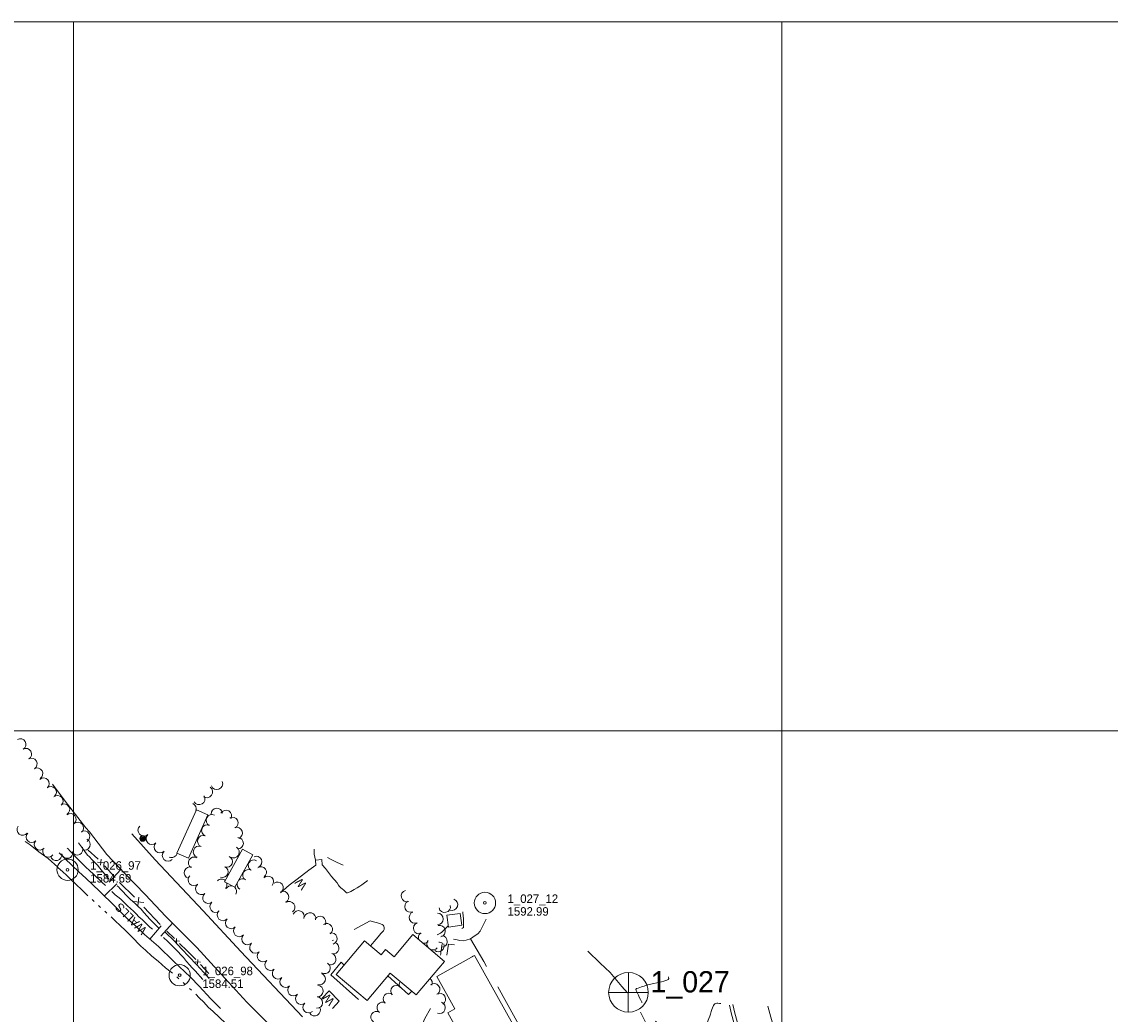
# Model space of a CAD drawing. Header units: feet. Extents: x 188135 to 190500, y 252500 to 254500.
# Tile 11 of 11: x 188963 to 189732, y 253800 to 254500. Entities that reach past the tile are written whole.
import ezdxf
from ezdxf.enums import TextEntityAlignment as Align

# ---------------------------------------------------------------- set-up
doc = ezdxf.new("R2010")
doc.units = ezdxf.units.FT
doc.header["$MEASUREMENT"] = 0
for name, pattern in [('DGN Style 3', [57.1728, 40.837714, -16.335086]), ('DGN Style 5', [28.5864, 12.251314, -16.335086]), ('DGN Style 6', [77.673332, 0.040838, -16.335086, 28.5864, -16.335086, 0.040838, -16.335086])]:
    doc.linetypes.add(name, pattern=pattern)
for name, color, linetype, lineweight in [('E_DWY', 73, 'DGN Style 3', 0), ('E_LAND_Vegetation', 21, 'Continuous', 0), ('E_MAP_GridLines', 251, 'Continuous', 0), ('E_MAP_Limits', 21, 'DGN Style 3', 0), ('E_MAP_PassPoints', 40, 'Continuous', 0), ('E_MISCPROP', 40, 'Continuous', 0), ('E_MISCPROP_HvyDash', 54, 'DGN Style 3', 13), ('E_MISCPROP_HvyLine', 54, 'Continuous', 13), ('E_MISCPROP_Railing', 40, 'Continuous', 0), ('E_PATH_Sidewalk', 73, 'DGN Style 5', 0), ('E_RDWY', 40, 'Continuous', 13), ('E_WTR', 251, 'DGN Style 6', 0)]:
    doc.layers.add(name, color=color, linetype=linetype, lineweight=lineweight)
doc.styles.add('Style-IGR_FONT_0', font='IGR_FONT_0.shx')

# ---------------------------------------------------------------- blocks, each defined once
blk = doc.blocks.new('PP')
at = {"layer": 'E_MAP_PassPoints', "color": 40, "linetype": 'Continuous', "lineweight": 0}
for radius in [7.5, 0.96]:
    blk.add_circle((0, 0), radius, dxfattribs=at)
blk = doc.blocks.new('PHOTOC')
at = {"layer": 'E_MAP_Limits', "color": 73, "linetype": 'Continuous', "lineweight": 0}
for p, q in [((0.12, 14.06), (0.06, -13.8)), ((-13.79, 0.03), (14.12, 0.01))]:
    blk.add_line(p, q, dxfattribs=at)
blk.add_circle((0.17, 0.03), 14, dxfattribs=at)
blk = doc.blocks.new('WALLS')
at = {"layer": 'E_MISCPROP_Railing', "color": 40, "linetype": 'Continuous', "lineweight": 0, "style": 'Style-IGR_FONT_0'}
blk.add_text('WALLS', height=6, rotation=0.00001, dxfattribs=at).set_placement((-14.26, -0.1), align=Align.MIDDLE_LEFT)
blk = doc.blocks.new('POLE')
at = {"layer": 'E_MISCPROP', "color": 20, "linetype": 'Continuous', "lineweight": 0}
for centre, radius in [((-0.01, 0.02), 2.02), ((-0.01, 0.03), 1.52), ((0, -0.01), 1.01), ((0, 0), 0.502)]:
    blk.add_circle(centre, radius, dxfattribs=at)
blk = doc.blocks.new('WAL_3')
at = {"layer": 'E_MISCPROP_Railing', "color": 40, "linetype": 'Continuous', "lineweight": 0, "style": 'Style-IGR_FONT_0'}
blk.add_text('W', height=6, rotation=0.0001, dxfattribs=at).set_placement((-2.27, -0.34), align=Align.MIDDLE_LEFT)
blk = doc.blocks.new('WAL_4')
at = {"layer": 'E_MISCPROP_Railing', "color": 40, "linetype": 'Continuous', "lineweight": 0, "style": 'Style-IGR_FONT_0'}
blk.add_text('W', height=6, rotation=359.99999, dxfattribs=at).set_placement((-2.27, -0.34), align=Align.MIDDLE_LEFT)

msp = doc.modelspace()

# ---------------------------------------------------------------- linework, layer by layer
at = {"layer": 'E_DWY', "color": 51, "linetype": 'DGN Style 3', "lineweight": 0, "flags": 128}
for points in [[(189186.06, 253892.78), (189186.99, 253890.95), (189187.62, 253890.29), (189188.48, 253889.5), (189189.91, 253888.31), (189190.66, 253887.65), (189191.82, 253886.58), (189192.7, 253885.72), (189193.39, 253885.55), (189194.2, 253885.97), (189195.8, 253886.67), (189198.08, 253887.95), (189200.13, 253889.23), (189202.15, 253890.37), (189203.51, 253891.39), (189205.47, 253892.79), (189207, 253893.88), (189207.6, 253894.38)], [(189209.72, 253848.21), (189213.58, 253852.88), (189214.96, 253854.66), (189215.95, 253855.79), (189216.91, 253856.87), (189217.61, 253857.66), (189218.24, 253858.29), (189218.78, 253858.9), (189219.22, 253859.72), (189219.36, 253860.36), (189219.32, 253861.2), (189218.99, 253862.13), (189218.64, 253862.8), (189217.88, 253863.29), (189216.7, 253863.8), (189215.23, 253864.25), (189213.98, 253864.63), (189212.7, 253865), (189211.73, 253865.25), (189210.94, 253865.47), (189210.12, 253865.69), (189209.45, 253865.82), (189196.54, 253858.85), (189185.79, 253853.54), (189182.56, 253851.92)], [(189291.22, 253867.01), (189289.25, 253862.73), (189286.99, 253858.57), (189285.33, 253856.76), (189283.52, 253855.51), (189280.17, 253853.26), (189289.54, 253837.17), (189317.76, 253786.25), (189323.49, 253776.02), (189318.35, 253773.63)], [(189363.03, 253844.61), (189371.79, 253836.11), (189378.74, 253829.54), (189387.1, 253819.67), (189391.75, 253814.35), (189399.79, 253802.41), (189407.64, 253786.38), (189408.52, 253784.89), (189409.05, 253784.11), (189409.47, 253783.6), (189410.11, 253782.96), (189410.88, 253782.56), (189411.61, 253782.47), (189412.47, 253782.55), (189413.46, 253782.87), (189414.62, 253783.43), (189415.45, 253783.95), (189416.14, 253784.55), (189416.8, 253785.31), (189417.23, 253786.23), (189415.1, 253790.63), (189412.95, 253792.88), (189411.08, 253794.8), (189409.88, 253796.08), (189408.45, 253797.66), (189406.87, 253799.32), (189405.6, 253800.82), (189404.24, 253802.56), (189403.02, 253804.63), (189402.39, 253806.09), (189401.15, 253808.56), (189400.26, 253810.4), (189399.34, 253812.17), (189398.72, 253813.42), (189398.27, 253814.35), (189397.53, 253815.78), (189397.05, 253816.75), (189397.02, 253817.49), (189397.49, 253818.08), (189398.46, 253818.45), (189399.66, 253818.96), (189400.91, 253819.44), (189402.68, 253819.88), (189404.5, 253820.48), (189406.39, 253820.95), (189414.95, 253822.91), (189416.62, 253823.33), (189417.47, 253823.54), (189418.78, 253824.03), (189419.62, 253824.42), (189420.17, 253825.34), (189420.04, 253826.23), (189419.97, 253826.44)], [(189476.73, 253753.51), (189474.89, 253749.92), (189473.75, 253749.04), (189472.23, 253748.22), (189471.31, 253747.95), (189470.05, 253747.88), (189467.99, 253748.28), (189460.6, 253750.04), (189455, 253751.42), (189454.24, 253751.62), (189452.88, 253752.02), (189451.55, 253752.57), (189450.51, 253753.22), (189449.38, 253753.92), (189448.54, 253754.58), (189447.25, 253755.64), (189439.33, 253762.71), (189438.2, 253763.82), (189437.46, 253764.97), (189436.56, 253766.82), (189436.34, 253767.75), (189436.48, 253769.68), (189436.76, 253771.16), (189437.14, 253772.89), (189437.38, 253773.86), (189437.7, 253774.86), (189438.56, 253776.9), (189439.47, 253778.74), (189440.17, 253779.99), (189441.08, 253781.59), (189441.88, 253783.06), (189442.78, 253784.64), (189443.5, 253786.04), (189444.01, 253786.98), (189444.72, 253788.18), (189445.11, 253789.11), (189445.77, 253790.65), (189446.67, 253792.7), (189447.39, 253794.38), (189448.05, 253795.86), (189448.5, 253796.96), (189449.06, 253798.67), (189449.51, 253800.08), (189450.03, 253801.91), (189450.54, 253803.48), (189451.04, 253804.64), (189451.77, 253806.22), (189452.14, 253806.87), (189452.6, 253807.41), (189453.25, 253807.68), (189454.08, 253807.81), (189454.85, 253807.84), (189456.08, 253807.66), (189456.85, 253807.54), (189457.58, 253807.42), (189462.97, 253806.32)]]:
    msp.add_lwpolyline(points, dxfattribs=at)
at = {"layer": 'E_LAND_Vegetation', "color": 93, "linetype": 'Continuous', "lineweight": 0}
for centre, radius, start, end in [((188962.46, 253990.4), 3.97, 300.0331, 120.01778), ((188966.43, 253983.52), 3.97, 300.0331, 120.01778), ((188970.4, 253976.64), 3.97, 300.0331, 120.01778), ((188974.38, 253969.77), 3.97, 300.0331, 120.01778), ((188978.96, 253962.77), 3.97, 312.71845, 132.70312), ((189101.18, 253962.61), 4.12, 201.12922, 21.1139), ((188984.01, 253956.73), 3.97, 310.79262, 130.77729), ((188988.77, 253950.38), 3.97, 310.99044, 130.97512), ((189088.7, 253951.95), 4.12, 209.97302, 29.95769), ((189094.05, 253956.83), 4.12, 234.76044, 54.74512), ((188993.38, 253944.4), 3.97, 300.57615, 120.56083), ((189082.49, 253944.84), 4.12, 342.53494, 66.1847), ((188997.89, 253937.56), 3.97, 307.75768, 127.74235), ((189097.64, 253936.76), 4.04, 62.90897, 242.89365), ((189101.13, 253941.41), 4.04, 4.61126, 184.59593), ((189107.52, 253939.88), 4.04, 329.97744, 149.96212), ((189112.19, 253934.97), 4.04, 297.95749, 117.94217), ((188964.1, 253930.2), 3.97, 142.32803, 322.31271), ((189003.15, 253931.46), 3.97, 311.17198, 131.15666), ((189049.62, 253929.81), 4.12, 134.00166, 313.98634), ((189094.49, 253929.56), 4.04, 68.59083, 248.57551), ((189115.24, 253927.82), 4.04, 289.93769, 109.92237), ((188970.47, 253925.03), 3.97, 135.07793, 315.06261), ((189007.58, 253925.4), 3.97, 299.86639, 119.85107), ((189007.91, 253919.73), 3.97, 247.57891, 67.56359), ((189055.35, 253923.88), 4.12, 134.00166, 313.98634), ((189091.58, 253922.06), 4.04, 69.26098, 249.24566), ((189115.87, 253920.63), 4.04, 268.2365, 88.22118), ((188976.26, 253919.75), 3.97, 137.68551, 317.67018), ((188982.21, 253914.79), 3.97, 142.82712, 322.8118), ((189002.66, 253916.26), 3.97, 205.44501, 25.42969), ((189061.08, 253917.95), 4.12, 134.00166, 313.98634), ((189088.62, 253914.57), 4.04, 69.97157, 249.95624), ((189112.92, 253914.34), 4.04, 238.97812, 58.9628), ((188987.76, 253912.37), 3.97, 192.96497, 12.94965), ((188995.62, 253913.96), 3.97, 190.84258, 10.82726), ((189066.8, 253912.01), 4.12, 134.00166, 313.98634), ((189069.17, 253914.66), 4.12, 246.20002, 346.13184), ((189085.16, 253906.91), 4.04, 60.16051, 240.14519), ((189108.29, 253907.66), 3.91, 247.76408, 67.74876), ((189127.22, 253904.98), 3.91, 58.26108, 238.24575), ((189129.08, 253907.54), 3.91, 295.13019, 115.11487), ((189082.25, 253899.86), 4.04, 72.11274, 252.09742), ((189105.34, 253900.43), 3.91, 247.76408, 67.74876), ((189123.43, 253898.19), 3.91, 59.23751, 239.22219), ((189132.34, 253900.11), 3.91, 304.58929, 124.57396), ((189084.94, 253894.76), 4.04, 132.26293, 312.24761), ((189104.39, 253891.41), 3.91, 46.17466, 136.46727), ((189104.39, 253891.41), 3.91, 316.48259, 20.13654), ((189119.29, 253891.7), 3.91, 169.08249, 242.23822), ((189119.29, 253891.7), 3.91, 62.25354, 132.97341), ((189137.33, 253893.56), 3.91, 317.56118, 137.54586), ((189144.03, 253889.22), 4.04, 307.26176, 127.24643), ((189090.14, 253888.42), 4.04, 128.92251, 308.90718), ((189095.21, 253882.14), 4.04, 128.92251, 308.90718), ((189111.23, 253886.72), 3.91, 77.93117, 150.67846), ((189111.23, 253886.72), 3.91, 330.69378, 47.44219), ((189148.02, 253882.68), 4.04, 296.55063, 116.53531), ((189235.39, 253883.4), 4.08, 105.74848, 285.73316), ((189100.28, 253875.86), 4.04, 128.92251, 308.90718), ((189152.34, 253875.49), 4.04, 305.68379, 125.66847), ((189237.9, 253875.99), 4.08, 114.54472, 294.52939), ((189267.15, 253877.31), 4.08, 250.48955, 70.47423), ((189105.51, 253870.05), 4.04, 135.53727, 315.52195), ((189158.8, 253869.04), 4.04, 338.40076, 158.38544), ((189166.96, 253867.61), 4.04, 345.419, 165.40368), ((189174.02, 253865.09), 4.04, 331.31445, 151.29913), ((189241.04, 253868.32), 4.08, 111.11311, 291.09779), ((189256.94, 253867.22), 4.08, 269.41481, 89.39948), ((189262, 253875.88), 4.08, 192.67173, 12.6564), ((189111.27, 253864.4), 4.04, 135.53727, 315.52195), ((189117.03, 253858.74), 4.04, 135.53727, 315.52195), ((189178.78, 253859.96), 4.04, 304.33044, 124.31511), ((189243.96, 253860.7), 4.08, 110.98761, 290.97229), ((189258.4, 253858.66), 4.08, 284.07353, 104.05821), ((189122.79, 253853.08), 4.04, 135.53727, 315.52195), ((189182.08, 253853.33), 4.04, 287.95681, 107.94149), ((189247.54, 253854.19), 4.08, 128.91426, 203.87866), ((189259.77, 253851.33), 4.08, 266.48452, 86.4692), ((189128.4, 253847.07), 4.04, 131.34007, 311.32475), ((189183.31, 253846.65), 4.04, 254.9696, 74.95428), ((189247.54, 253854.19), 4.08, 255.70511, 308.89894), ((189253.58, 253849.46), 4.08, 141.83003, 215.74103), ((189253.58, 253849.46), 4.08, 243.84274, 321.81471), ((189257.46, 253848.2), 4.08, 234.49158, 19.54968), ((189133.73, 253841.01), 4.04, 131.34007, 311.32475), ((189181.22, 253838.86), 4.04, 254.9696, 74.95428), ((189257.8, 253845.88), 4.08, 209.565, 215.09219), ((189139.07, 253834.95), 4.04, 131.34007, 311.32475), ((189144.4, 253828.89), 4.04, 131.34007, 311.32475), ((189177.22, 253832.67), 4.04, 237.34324, 57.32792), ((189149.78, 253822.94), 4.04, 132.55567, 312.54035), ((189173.82, 253824.84), 4.04, 250.19176, 70.17643), ((189233.83, 253820.82), 3.95, 144.20459, 211.77502), ((189249.09, 253821.97), 4.14, 338.73162, 51.60452), ((189155.24, 253816.99), 4.04, 132.55567, 312.54035), ((189172.2, 253816.34), 4.04, 267.35566, 87.34034), ((189227.85, 253816.41), 3.95, 44.01155, 223.99623), ((189254.49, 253817.54), 4.14, 308.35833, 128.34301), ((189160.77, 253810.94), 4.04, 129.2531, 309.23778), ((189165.96, 253804.94), 4.04, 133.06637, 313.05104), ((189171.83, 253808.29), 4.04, 267.00662, 86.9913), ((189218.12, 253804.67), 3.95, 56.93066, 236.91534), ((189222.53, 253810.86), 3.95, 49.39945, 229.38413), ((189258.57, 253810.69), 4.14, 300.40639, 120.39107), ((189258.27, 253804.61), 4.14, 249.54845, 69.53313), ((189170.24, 253802.84), 4.04, 210.65983, 30.64451), ((189213.81, 253798.06), 3.95, 56.93066, 236.91534)]:
    msp.add_arc(centre, radius, start, end, dxfattribs=at)
at = {"layer": 'E_MAP_GridLines', "color": 161, "linetype": 'Continuous', "lineweight": 0}
for p, q in [((188500, 254500), (190500, 254500)), ((189000, 252500), (189000, 254500)), ((189500, 252500), (189500, 254500)), ((188500, 254000), (190500, 254000))]:
    msp.add_line(p, q, dxfattribs=at)
at = {"layer": 'E_MISCPROP_HvyDash', "color": 241, "linetype": 'DGN Style 3', "lineweight": 13, "flags": 128}
for points in [[(189191.01, 253834.7), (189188.93, 253836.72), (189188.93, 253836.72), (189181.53, 253827.8), (189203.93, 253807.92), (189206.27, 253810.58)], [(189221.91, 253827.01), (189236.44, 253814.02), (189238.7, 253816.31)]]:
    msp.add_lwpolyline(points, dxfattribs=at)
at = {"layer": 'E_MISCPROP_HvyLine', "color": 241, "linetype": 'Continuous', "lineweight": 13, "flags": 128}
for points in [[(189081.16, 253910.08), (189094.87, 253940.62), (189086.72, 253944.27), (189073.02, 253913.74)], [(189126.49, 253912.37), (189113.85, 253889.55), (189106.7, 253893.51), (189119.33, 253916.33)], [(189264.59, 253861.5), (189274.09, 253862.74), (189272.99, 253871.18), (189263.48, 253869.93)], [(189223.63, 253829.04), (189207.29, 253809.72), (189185.48, 253828.15), (189205.47, 253851.8), (189217.06, 253842), (189220.18, 253845.69), (189226.26, 253840.55), (189239.48, 253856.19), (189261.86, 253837.27), (189241.87, 253813.62)], [(189256.42, 253826.65), (189283.12, 253841.52), (189315.83, 253782.81), (189313.85, 253781.71), (189318.78, 253772.85), (189284.56, 253753.78), (189278.44, 253764.75), (189279.67, 253765.44), (189266.55, 253788.98), (189269.91, 253790.85), (189264.21, 253801.09), (189269.14, 253803.83)]]:
    msp.add_lwpolyline(points, close=True, dxfattribs=at)
at = {"layer": 'E_MISCPROP_Railing', "color": 40, "linetype": 'Continuous', "lineweight": 0}
for p, q in [((189019.46, 253909.33), (189019.06, 253905.24)), ((189017.04, 253907.3), (189021.81, 253906.81)), ((189042.38, 253879.54), (189049.64, 253878.83)), ((189046.04, 253882.65), (189045.47, 253876.42)), ((189071.02, 253851.84), (189074.74, 253851.65)), ((189072.81, 253853.51), (189072.67, 253850.32)), ((189087.75, 253838.63), (189087.5, 253835.44)), ((189085.91, 253837.02), (189089.62, 253836.7))]:
    msp.add_line(p, q, dxfattribs=at)
at = {"layer": 'E_MISCPROP_Railing', "color": 40, "linetype": 'Continuous', "lineweight": 13, "flags": 128}
for points in [[(189022.64, 253890.85), (189020.26, 253893.04), (189018.13, 253894.94), (189016.45, 253896.58), (189014.06, 253898.78), (189011.29, 253901.36), (189008.73, 253903.84), (189006.6, 253905.86), (189004.43, 253907.91), (189002.67, 253909.77), (189000.56, 253911.97), (188998.85, 253913.92), (188997.33, 253915.38), (188996.14, 253916.61), (188995.58, 253917.25)], [(189025.03, 253895.46), (189022.45, 253898.55), (189020.59, 253900.66), (189018.66, 253902.93), (189016.88, 253905.07), (189014.94, 253907.21), (189013.2, 253908.97), (189011.15, 253911.29), (189010, 253912.14), (189008.04, 253914.77), (189005.58, 253918.02), (189004.31, 253919.86), (189003.59, 253920.83)], [(189103.73, 253804.14), (189096.88, 253811), (189088.64, 253819.79), (189082.67, 253826.25), (189070.7, 253837.5), (189059.92, 253847.87), (189050.16, 253856.26), (189043.44, 253862.57), (189037.98, 253867.5), (189029.14, 253876.29), (189018.28, 253886.92), (189008.68, 253895.92), (189003.72, 253900.48), (188994.14, 253909.62), (188990.48, 253913.26), (188989.97, 253913.76)], [(189186.06, 253892.78), (189182.18, 253897.13), (189177.76, 253902.71), (189175.52, 253905.31), (189175.34, 253909.06), (189170.79, 253908.74), (189171.04, 253905.18), (189166.05, 253901.73), (189157.99, 253895.27), (189152.24, 253890.96), (189146.15, 253885.68)], [(189055.81, 253860), (189053.99, 253861.45), (189052.18, 253863.04), (189050.58, 253864.64), (189048.63, 253866.56), (189046.23, 253868.77), (189044.25, 253870.81), (189042.32, 253872.71), (189040.27, 253874.59), (189038.2, 253876.44), (189035.45, 253879.04), (189033.33, 253881.07), (189031.26, 253882.86), (189029.44, 253884.32), (189028.17, 253885.49), (189027.07, 253886.54)], [(189059.91, 253861.01), (189054.13, 253866.77), (189049.7, 253871.86), (189047.65, 253874.2), (189045.9, 253875.77), (189044.5, 253877.26), (189043.1, 253878.49), (189042.29, 253879.08), (189039.59, 253881.58), (189037.18, 253884.09), (189034.86, 253886.64), (189033, 253888.51), (189031.86, 253889.78), (189031.06, 253890.44), (189030.91, 253890.55)], [(189091.25, 253824.57), (189089.46, 253826.59), (189087.7, 253828.5), (189085.86, 253830.57), (189083.73, 253832.83), (189081.82, 253834.77), (189079.82, 253837.31), (189077.6, 253839.94), (189075.63, 253842.25), (189074.09, 253843.72), (189073.33, 253844.45), (189071.45, 253846.32), (189069.69, 253848.16), (189067.67, 253850.23), (189066.05, 253851.77), (189064.08, 253853.6), (189063.59, 253854.08)], [(189095.7, 253825.21), (189091.99, 253829.38), (189086.86, 253835), (189081.49, 253840.64), (189076.52, 253845.91), (189071.12, 253851.73), (189064.76, 253857.86)], [(189175.51, 253811.43), (189180.49, 253816.61), (189187.52, 253809.23), (189182.93, 253804.18)], [(189280.39, 253761.25), (189270.98, 253756.19), (189264.21, 253757.38), (189256.82, 253762.9), (189252.3, 253768.58), (189246.71, 253775.61), (189244.76, 253783.49), (189245.6, 253791.57), (189247.94, 253797.05), (189251.89, 253804.12)]]:
    msp.add_lwpolyline(points, dxfattribs=at)
at = {"layer": 'E_MISCPROP_Railing', "color": 40, "linetype": 'Continuous', "lineweight": 0, "flags": 128}
for points in [[(189010.38, 253915.81), (189017.09, 253909.73), (189017.51, 253909.28)], [(189021.87, 253904.6), (189029.38, 253896.56)], [(189032.58, 253892.88), (189043.02, 253882.5)], [(189049.76, 253875.48), (189061.26, 253863.31)], [(189065.89, 253858.62), (189071.3, 253853.39)], [(189074.88, 253849.94), (189080.26, 253844.76), (189081.01, 253843.97)], [(189081.01, 253843.97), (189086.24, 253838.56)], [(189089.7, 253834.99), (189095.64, 253828.83)]]:
    msp.add_lwpolyline(points, dxfattribs=at)
at = {"layer": 'E_PATH_Sidewalk', "color": 51, "linetype": 'DGN Style 5', "lineweight": 0, "flags": 128}
for points in [[(189170.79, 253908.74), (189169.89, 253912.87), (189169.81, 253916.36)], [(189190.28, 253905.16), (189185.74, 253907.26), (189182.27, 253908.87), (189178.65, 253910.88), (189175.13, 253913.45), (189175.34, 253909.06)], [(189033.47, 253902.08), (189018.9, 253886.31)], [(189021.83, 253883.44), (189036.88, 253898.44)], [(189280.17, 253853.26), (189277.15, 253852.32), (189274.95, 253851.85), (189272.76, 253852.1), (189269.88, 253852.67), (189267.31, 253853.19), (189265.63, 253854.11), (189264.98, 253854.87), (189264.78, 253855.37), (189264.61, 253856.02), (189264.65, 253856.4), (189265.06, 253857.18), (189265.67, 253858), (189266.36, 253858.63), (189267.3, 253859), (189268.32, 253859.4), (189269.01, 253859.61), (189269.69, 253859.8), (189270.32, 253859.92), (189270.95, 253860), (189271.49, 253860.08), (189272.77, 253860.27), (189273.81, 253860.44), (189274.5, 253860.64), (189275.16, 253861.13), (189275.36, 253861.86), (189275.39, 253862.83), (189275.33, 253863.91), (189275.27, 253865.27), (189275.24, 253866.33), (189275.18, 253867.66), (189275.06, 253869.14), (189274.98, 253869.94), (189274.92, 253871.11), (189274.86, 253871.67), (189274.8, 253872.38), (189274.69, 253873.08), (189274.61, 253873.89), (189274.54, 253874.85), (189274.5, 253875.36), (189274.45, 253875.83), (189274.11, 253876.51), (189273.8, 253876.8), (189273.28, 253876.95), (189272.69, 253876.97), (189272.27, 253876.98), (189271.43, 253876.97), (189271.24, 253876.69), (189271.14, 253876.34), (189271.08, 253875.86), (189271.39, 253870.97)], [(189053.9, 253853.05), (189066.38, 253867.72)], [(189069.86, 253864.23), (189057.2, 253850.21)], [(189264.47, 253862.36), (189263.38, 253861.23), (189262.56, 253860.41), (189261.41, 253859.3), (189260.5, 253858.48), (189259.87, 253857.93), (189258.94, 253857.25), (189258.05, 253856.68), (189257.17, 253856.24), (189256.85, 253856.07)], [(189257.79, 253850.9), (189258.44, 253850.78), (189259.12, 253850.57), (189260, 253850.29), (189260.36, 253850.2), (189260.27, 253849.77), (189259.98, 253848.3), (189259.73, 253846.16), (189259.39, 253843.85), (189259.25, 253842.62), (189259.09, 253841.58)], [(189263.5, 253841.59), (189264.78, 253849.52), (189269.03, 253848.9), (189273.01, 253848.23), (189277.4, 253847.54), (189281.57, 253840.66)]]:
    msp.add_lwpolyline(points, dxfattribs=at)
at = {"layer": 'E_RDWY', "color": 21, "linetype": 'Continuous', "lineweight": 13, "flags": 128}
for points in [[(189008.79, 253931.56), (188995.8, 253948.26), (188989.88, 253955.91), (188985.08, 253962.39)], [(189145.68, 253785.27), (189122.39, 253808.61), (189106.88, 253825.39), (189087.09, 253847.01), (189065.21, 253868.89), (189050.53, 253884.51), (189036.16, 253899.18), (189023.55, 253912.72), (189011.22, 253928.62), (189008.79, 253931.56)], [(189161.57, 253798.2), (189118.06, 253844.36), (189091.61, 253873.02), (189057.67, 253908.81), (189041.26, 253927.19)], [(189476.73, 253753.51), (189473.95, 253764.53), (189470.25, 253778.52), (189467.28, 253789.97), (189464.46, 253800.15), (189462.97, 253806.32)], [(189490.64, 253710.57), (189479.16, 253754.12), (189476.38, 253765.15), (189472.67, 253779.15), (189469.69, 253790.61), (189466.88, 253800.78), (189465.4, 253806.91)], [(189494.71, 253788.45), (189490.15, 253805.63)]]:
    msp.add_lwpolyline(points, dxfattribs=at)
at = {"layer": 'E_WTR', "color": 161, "linetype": 'Continuous', "lineweight": 0, "flags": 128}
for points in [[(188988.86, 253903.73), (188982.1, 253909.79), (188975.5, 253914.67), (188969.32, 253919.45), (188965.85, 253921.87)], [(189010.23, 253883.65), (189006.37, 253887.27), (189001.46, 253892.08), (188998.65, 253894.65), (188995.25, 253897.83), (188992.3, 253900.69), (188989.29, 253903.33), (188988.86, 253903.73)], [(189014.6, 253879.44), (189013.14, 253880.85)], [(189019.1, 253875.38), (189017.6, 253876.72)], [(189023.65, 253871.35), (189022.13, 253872.69)], [(189047.61, 253848.13), (189046.15, 253849.5), (189042.37, 253853.43), (189040.53, 253855.36), (189036.92, 253858.78), (189032.6, 253862.95), (189029.59, 253865.76), (189026.62, 253868.61)], [(189069.78, 253828.96), (189068.9, 253829.64), (189064.9, 253832.8), (189059.81, 253837.37), (189055.3, 253841.09), (189050.84, 253845.11), (189047.61, 253848.13)], [(189074.41, 253825.05), (189072.95, 253826.45)], [(189078.9, 253820.97), (189077.37, 253822.29)], [(189083.4, 253816.9), (189081.91, 253818.28)], [(189107.4, 253793.73), (189098.69, 253801.93), (189095.17, 253805.11), (189091.97, 253808.51), (189088.79, 253811.6), (189086.31, 253814.09)]]:
    msp.add_lwpolyline(points, dxfattribs=at)

# ---------------------------------------------------------------- block references
at = {"layer": 'E_MAP_Limits', "color": 73, "linetype": 'Continuous', "lineweight": 0}
msp.add_blockref('PHOTOC', (189391.54, 253815.44), dxfattribs=at)
at = {"layer": 'E_MAP_PassPoints', "color": 40, "linetype": 'Continuous', "lineweight": 0}
for p in [(188995.82, 253901.93), (189290.4, 253878.53), (189074.93, 253827.55)]:
    msp.add_blockref('PP', p, dxfattribs=at)
at = {"layer": 'E_MISCPROP', "color": 20, "linetype": 'Continuous', "lineweight": 0, "xscale": 0.9999995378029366, "yscale": 0.9999995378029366, "zscale": 0.9999995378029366, "rotation": 70.28115309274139}
msp.add_blockref('POLE', (189048.92, 253924), dxfattribs=at)
at = {"layer": 'E_MISCPROP_Railing', "color": 40, "linetype": 'Continuous', "lineweight": 0}
for name, p, xscale, yscale, zscale, rotation in [('WAL_3', (189161.38, 253890.54), 1.000000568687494, 1.000000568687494, 1.000000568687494, 132.6950934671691), ('WALLS', (189040.03, 253867.74), 0.9999984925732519, 0.9999984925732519, 0.9999984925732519, 134.7881346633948), ('WAL_4', (189180.84, 253808.95), 1.000000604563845, 1.000000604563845, 1.000000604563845, 133.2189579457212)]:
    msp.add_blockref(name, p, dxfattribs=dict(at, xscale=xscale, yscale=yscale, zscale=zscale, rotation=rotation))

# ---------------------------------------------------------------- texts
at = {"layer": 'E_MAP_Limits', "color": 73, "linetype": 'Continuous', "lineweight": 0, "style": 'Style-IGR_FONT_0'}
msp.add_text('1_027', height=15, dxfattribs=at).set_placement((189407.37, 253815.41))
at = {"layer": 'E_MAP_PassPoints', "color": 40, "linetype": 'Continuous', "lineweight": 0, "style": 'Style-IGR_FONT_0'}
for s, p in [('1_026_97', (189011.82, 253901.93)), ('1584.69', (189011.82, 253892.93)), ('1_027_12', (189306.4, 253878.53)), ('1592.99', (189306.4, 253869.53)), ('1_026_98', (189090.93, 253827.55)), ('1584.51', (189090.93, 253818.55))]:
    msp.add_text(s, height=6, dxfattribs=at).set_placement(p)

doc.saveas('drawing.dxf')
